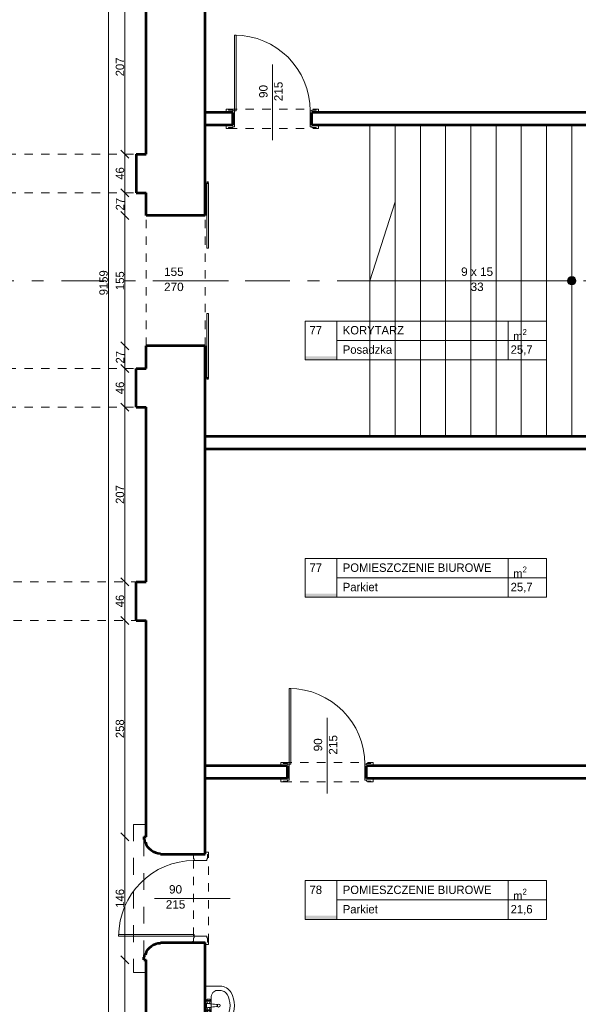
# Model space of a CAD drawing. Header units: inches. Extents: x -21887 to 84279, y -131485 to 67836.
# Tile 156 of 256: x 54975 to 61619, y 656 to 12365. Entities that reach past the tile are written whole.
import ezdxf

# ---------------------------------------------------------------- set-up
doc = ezdxf.new("R2010")
doc.units = ezdxf.units.IN
doc.header["$MEASUREMENT"] = 0
for name, pattern in [('Dashed', [400, 200, -200]), ('Dashed copy', [200, 100, -100]), ('Double Dashed', [1093.611073, 529.166651, -211.666656, 141.111112, -211.666656])]:
    doc.linetypes.add(name, pattern=pattern)
doc.layers.get('0').update_dxf_attribs({"lineweight": 13})
doc.layers.get('Defpoints').update_dxf_attribs({"lineweight": 13})
for name, color, linetype, lineweight in [('AI_MURY', 7, 'Continuous', 53), ('Dimensioning', 7, 'Continuous', 13), ('DRZWI', 7, 'Continuous', 13), ('dzialowki', 7, 'Continuous', 53), ('Furniture & Equipment', 7, 'Continuous', 13), ('OPISY TABELKI', 7, 'Continuous', 13), ('PODCIAGI', 7, 'Continuous', 13)]:
    doc.layers.add(name, color=color, linetype=linetype, lineweight=lineweight)
doc.styles.add('GENERATED_STYLE_7', font='txt')
doc.styles.add('GENERATED_STYLE_8', font='txt')
doc.styles.add('GENERATED_STYLE_9', font='txt')
doc.styles.add('Style-Courier New', font='txt')
doc.dimstyles.new('Dimstyle_4', dxfattribs={"dimtxt": 100, "dimasz": 95, "dimexe": 0, "dimexo": 0, "dimgap": 0.09, "dimtad": 1, "dimdec": 0, "dimlfac": 0.1, "dimzin": 0, "dimdsep": 46, "dimlunit": 5, "dimtxsty": 'GENERATED_STYLE_7', "dimblk": 'ARROWHEAD_6', "dimcen": 0.09, "dimclrd": 161, "dimclre": 161, "dimclrt": 7, "dimadec": 0, "dimazin": 0, "dimtfac": 1, "dimtdec": 0, "dimtmove": 0, "dimatfit": 3, "dimfxl": 0, "dimtolj": 1, "dimtzin": 0, "dimarcsym": 0})

# ---------------------------------------------------------------- blocks, each defined once
blk = doc.blocks.new('Basin 01_59')
at = {"layer": 'Furniture & Equipment', "color": 9, "linetype": 'Continuous'}
for p, q in [((0, 350), (0, 172)), ((460, 350), (0, 350)), ((139, 278), (139, 278)), ((321, 278), (139, 278)), ((153, 318), (152, 315)), ((153, 318), (152, 315)), ((152, 315), (152, 312)), ((152, 315), (152, 312)), ((152, 312), (152, 308)), ((152, 312), (152, 308)), ((152, 308), (152, 305)), ((152, 308), (152, 305)), ((152, 305), (152, 301)), ((152, 305), (152, 301)), ((152, 301), (153, 298)), ((152, 301), (153, 298)), ((154, 321), (153, 318)), ((154, 321), (153, 318)), ((153, 298), (154, 295)), ((153, 298), (154, 295)), ((155, 324), (154, 321)), ((155, 324), (154, 321)), ((154, 295), (155, 293)), ((154, 295), (155, 293)), ((157, 326), (155, 324)), ((157, 326), (155, 324)), ((155, 293), (157, 291)), ((155, 293), (157, 291)), ((158, 327), (157, 326)), ((158, 327), (157, 326)), ((157, 291), (158, 289)), ((157, 291), (158, 289)), ((163, 331), (158, 327)), ((163, 331), (158, 327)), ((160, 328), (158, 327)), ((160, 328), (158, 327)), ((158, 289), (160, 288)), ((163, 286), (158, 289)), ((158, 289), (160, 288)), ((163, 286), (158, 289)), ((162, 328), (160, 328)), ((162, 328), (160, 328)), ((160, 288), (162, 288)), ((160, 288), (162, 288)), ((163, 328), (162, 328)), ((163, 328), (162, 328)), ((162, 288), (163, 288)), ((162, 288), (163, 288)), ((165, 332), (163, 331)), ((165, 332), (163, 331)), ((165, 327), (163, 328)), ((165, 327), (163, 328)), ((163, 288), (165, 289)), ((163, 288), (165, 289)), ((163, 286), (165, 285)), ((163, 286), (165, 285)), ((167, 332), (165, 332)), ((167, 332), (165, 332)), ((167, 326), (165, 327)), ((167, 326), (165, 327)), ((165, 289), (167, 291)), ((165, 289), (167, 291)), ((165, 285), (167, 284)), ((165, 285), (167, 284)), ((169, 332), (167, 332)), ((169, 332), (167, 332)), ((168, 324), (167, 326)), ((168, 324), (167, 326)), ((167, 291), (168, 293)), ((167, 291), (168, 293)), ((167, 284), (169, 285)), ((167, 284), (169, 285)), ((169, 321), (168, 324)), ((169, 321), (168, 324)), ((168, 293), (169, 295)), ((168, 293), (169, 295)), ((171, 331), (169, 332)), ((202, 320), (169, 332)), ((171, 331), (169, 332)), ((202, 320), (169, 332)), ((170, 318), (169, 321)), ((170, 318), (169, 321)), ((169, 295), (170, 298)), ((169, 295), (170, 298)), ((202, 296), (169, 285)), ((202, 296), (169, 285)), ((169, 285), (171, 286)), ((169, 285), (171, 286)), ((171, 315), (170, 318)), ((171, 315), (170, 318)), ((170, 298), (171, 301)), ((170, 298), (171, 301)), ((173, 329), (171, 331)), ((173, 329), (171, 331)), ((171, 312), (171, 315)), ((171, 312), (171, 315)), ((172, 308), (171, 312)), ((172, 308), (171, 312)), ((171, 305), (172, 308)), ((171, 305), (172, 308)), ((171, 301), (171, 305)), ((171, 301), (171, 305)), ((171, 286), (173, 287)), ((171, 286), (173, 287)), ((174, 327), (173, 329)), ((174, 327), (173, 329)), ((173, 287), (174, 290)), ((173, 287), (174, 290)), ((176, 324), (174, 327)), ((176, 324), (174, 327)), ((174, 290), (176, 293)), ((174, 290), (176, 293)), ((177, 320), (176, 324)), ((177, 320), (176, 324)), ((176, 293), (177, 296)), ((176, 293), (177, 296)), ((178, 316), (177, 320)), ((178, 316), (177, 320)), ((177, 296), (178, 300)), ((177, 296), (178, 300)), ((179, 312), (178, 316)), ((179, 312), (178, 316)), ((178, 300), (179, 304)), ((178, 300), (179, 304)), ((179, 308), (179, 312)), ((179, 308), (179, 312)), ((179, 304), (179, 308)), ((179, 304), (179, 308)), ((203, 319), (202, 320)), ((203, 319), (202, 320)), ((202, 296), (203, 297)), ((202, 296), (203, 297)), ((204, 319), (203, 319)), ((204, 319), (203, 319)), ((203, 297), (204, 298)), ((203, 297), (204, 298)), ((205, 317), (204, 319)), ((205, 317), (204, 319)), ((204, 298), (205, 299)), ((204, 298), (205, 299)), ((206, 332), (205, 332)), ((205, 332), (205, 331)), ((206, 332), (205, 332)), ((205, 332), (205, 331)), ((205, 331), (205, 331)), ((205, 331), (205, 330)), ((205, 331), (205, 331)), ((205, 331), (205, 330)), ((205, 330), (205, 318)), ((205, 330), (205, 318)), ((207, 318), (205, 318)), ((207, 318), (205, 318)), ((206, 316), (205, 317)), ((206, 316), (205, 317)), ((205, 299), (206, 300)), ((205, 299), (206, 300)), ((205, 298), (205, 296)), ((207, 298), (205, 298)), ((205, 298), (205, 296)), ((207, 298), (205, 298)), ((205, 296), (205, 296)), ((205, 296), (205, 295)), ((205, 296), (205, 296)), ((205, 296), (205, 295)), ((205, 295), (208, 288)), ((205, 295), (208, 288)), ((207, 333), (206, 333)), ((206, 333), (206, 332)), ((207, 333), (206, 333)), ((206, 333), (206, 332)), ((206, 332), (206, 332)), ((206, 332), (206, 332)), ((207, 314), (206, 316)), ((207, 314), (206, 316)), ((206, 300), (207, 302)), ((206, 300), (207, 302)), ((208, 333), (207, 333)), ((207, 333), (207, 333)), ((208, 333), (207, 333)), ((207, 333), (207, 333)), ((207, 312), (207, 314)), ((207, 312), (207, 314)), ((207, 310), (207, 312)), ((207, 310), (207, 312)), ((207, 308), (207, 310)), ((207, 308), (207, 310)), ((207, 306), (207, 308)), ((207, 306), (207, 308)), ((207, 304), (207, 306)), ((207, 304), (207, 306)), ((207, 302), (207, 304)), ((207, 302), (207, 304)), ((252, 333), (208, 333)), ((252, 333), (208, 333)), ((208, 289), (211, 277)), ((208, 289), (211, 277)), ((211, 277), (213, 260)), ((211, 277), (213, 260)), ((213, 260), (215, 239)), ((213, 260), (215, 239)), ((215, 239), (217, 216)), ((215, 239), (217, 216)), ((245, 239), (243, 216)), ((245, 239), (243, 216)), ((247, 260), (245, 239)), ((247, 260), (245, 239)), ((249, 277), (247, 260)), ((249, 277), (247, 260)), ((252, 289), (249, 277)), ((252, 289), (249, 277)), ((253, 333), (252, 333)), ((253, 333), (252, 333)), ((255, 295), (252, 288)), ((255, 295), (252, 288)), ((253, 333), (253, 333)), ((253, 333), (253, 333)), ((253, 333), (253, 333)), ((253, 333), (253, 333)), ((255, 318), (253, 318)), ((255, 318), (253, 318)), ((254, 316), (253, 314)), ((254, 316), (253, 314)), ((253, 314), (253, 312)), ((253, 314), (253, 312)), ((253, 312), (253, 310)), ((253, 312), (253, 310)), ((253, 310), (253, 308)), ((253, 310), (253, 308)), ((253, 308), (253, 306)), ((253, 308), (253, 306)), ((253, 306), (253, 304)), ((253, 306), (253, 304)), ((253, 304), (253, 302)), ((253, 304), (253, 302)), ((253, 302), (254, 300)), ((253, 302), (254, 300)), ((255, 298), (253, 298)), ((255, 298), (253, 298)), ((254, 332), (253, 333)), ((254, 332), (253, 333)), ((255, 332), (254, 332)), ((254, 332), (254, 332)), ((255, 332), (254, 332)), ((254, 332), (254, 332)), ((255, 317), (254, 316)), ((255, 317), (254, 316)), ((254, 300), (255, 299)), ((254, 300), (255, 299)), ((255, 331), (255, 332)), ((255, 331), (255, 332)), ((255, 330), (255, 331)), ((255, 331), (255, 331)), ((255, 330), (255, 331)), ((255, 331), (255, 331)), ((255, 318), (255, 330)), ((255, 318), (255, 330)), ((256, 319), (255, 317)), ((256, 319), (255, 317)), ((255, 299), (256, 298)), ((255, 299), (256, 298)), ((255, 296), (255, 298)), ((255, 296), (255, 298)), ((255, 295), (255, 296)), ((255, 296), (255, 296)), ((255, 295), (255, 296)), ((255, 296), (255, 296)), ((257, 319), (256, 319)), ((257, 319), (256, 319)), ((256, 298), (257, 297)), ((256, 298), (257, 297)), ((258, 320), (257, 319)), ((258, 320), (257, 319)), ((257, 297), (258, 296)), ((257, 297), (258, 296)), ((258, 320), (291, 332)), ((258, 320), (291, 332)), ((258, 296), (291, 285)), ((258, 296), (291, 285)), ((282, 316), (281, 312)), ((282, 316), (281, 312)), ((281, 312), (281, 308)), ((281, 312), (281, 308)), ((281, 308), (281, 304)), ((281, 308), (281, 304)), ((281, 304), (282, 300)), ((281, 304), (282, 300)), ((283, 320), (282, 316)), ((283, 320), (282, 316)), ((282, 300), (283, 296)), ((282, 300), (283, 296)), ((284, 324), (283, 320)), ((284, 324), (283, 320)), ((283, 296), (284, 293)), ((283, 296), (284, 293)), ((286, 327), (284, 324)), ((286, 327), (284, 324)), ((284, 293), (286, 290)), ((284, 293), (286, 290)), ((287, 329), (286, 327)), ((287, 329), (286, 327)), ((286, 290), (287, 287)), ((286, 290), (287, 287)), ((289, 331), (287, 329)), ((289, 331), (287, 329)), ((287, 287), (289, 286)), ((287, 287), (289, 286)), ((289, 312), (288, 308)), ((289, 312), (288, 308)), ((288, 308), (289, 305)), ((288, 308), (289, 305)), ((291, 332), (289, 331)), ((291, 332), (289, 331)), ((290, 318), (289, 315)), ((290, 318), (289, 315)), ((289, 315), (289, 312)), ((289, 315), (289, 312)), ((289, 305), (289, 301)), ((289, 305), (289, 301)), ((289, 301), (290, 298)), ((289, 301), (290, 298)), ((289, 286), (291, 285)), ((289, 286), (291, 285)), ((291, 321), (290, 318)), ((291, 321), (290, 318)), ((290, 298), (291, 295)), ((290, 298), (291, 295)), ((293, 332), (291, 332)), ((293, 332), (291, 332)), ((292, 324), (291, 321)), ((292, 324), (291, 321)), ((291, 295), (292, 293)), ((291, 295), (292, 293)), ((291, 285), (293, 284)), ((291, 285), (293, 284)), ((293, 326), (292, 324)), ((293, 326), (292, 324)), ((292, 293), (293, 291)), ((292, 293), (293, 291)), ((295, 332), (293, 332)), ((295, 332), (293, 332)), ((295, 327), (293, 326)), ((295, 327), (293, 326)), ((293, 291), (295, 289)), ((293, 291), (295, 289)), ((293, 284), (295, 285)), ((293, 284), (295, 285)), ((297, 331), (295, 332)), ((297, 331), (295, 332)), ((297, 328), (295, 327)), ((297, 328), (295, 327)), ((295, 289), (297, 288)), ((295, 289), (297, 288)), ((295, 285), (297, 286)), ((295, 285), (297, 286)), ((297, 331), (302, 327)), ((297, 331), (302, 327)), ((298, 328), (297, 328)), ((298, 328), (297, 328)), ((297, 288), (298, 288)), ((297, 286), (302, 289)), ((297, 288), (298, 288)), ((297, 286), (302, 289)), ((300, 328), (298, 328)), ((300, 328), (298, 328)), ((298, 288), (300, 288)), ((298, 288), (300, 288)), ((302, 327), (300, 328)), ((302, 327), (300, 328)), ((300, 288), (302, 289)), ((300, 288), (302, 289)), ((303, 326), (302, 327)), ((303, 326), (302, 327)), ((302, 289), (303, 291)), ((302, 289), (303, 291)), ((305, 324), (303, 326)), ((305, 324), (303, 326)), ((303, 291), (305, 293)), ((303, 291), (305, 293)), ((306, 321), (305, 324)), ((306, 321), (305, 324)), ((305, 293), (306, 295)), ((305, 293), (306, 295)), ((307, 318), (306, 321)), ((307, 318), (306, 321)), ((306, 295), (307, 298)), ((306, 295), (307, 298)), ((308, 315), (307, 318)), ((308, 315), (307, 318)), ((307, 298), (308, 301)), ((307, 298), (308, 301)), ((308, 312), (308, 315)), ((308, 312), (308, 315)), ((308, 308), (308, 312)), ((308, 308), (308, 312)), ((308, 305), (308, 308)), ((308, 305), (308, 308)), ((308, 301), (308, 305)), ((308, 301), (308, 305)), ((460, 350), (460, 172)), ((50, 207), (50, 172)), ((217, 214), (217, 216)), ((217, 214), (217, 216)), ((218, 212), (217, 214)), ((217, 214), (217, 214)), ((218, 212), (217, 214)), ((217, 214), (217, 214)), ((219, 210), (218, 212)), ((219, 210), (218, 212)), ((220, 208), (219, 210)), ((220, 208), (219, 210)), ((222, 207), (220, 208)), ((222, 207), (220, 208)), ((223, 206), (222, 207)), ((223, 206), (222, 207)), ((226, 205), (223, 206)), ((226, 205), (223, 206)), ((225, 205), (224, 206)), ((227, 204), (225, 205)), ((228, 204), (226, 205)), ((228, 204), (226, 205)), ((228, 204), (227, 204)), ((230, 204), (228, 204)), ((230, 204), (228, 204)), ((230, 204), (228, 204)), ((232, 204), (230, 204)), ((232, 204), (230, 204)), ((232, 204), (230, 204)), ((234, 205), (232, 204)), ((234, 205), (232, 204)), ((233, 204), (232, 204)), ((235, 205), (233, 204)), ((237, 206), (234, 205)), ((237, 206), (234, 205)), ((236, 206), (235, 205)), ((238, 207), (237, 206)), ((238, 207), (237, 206)), ((240, 208), (238, 207)), ((240, 208), (238, 207)), ((241, 210), (240, 208)), ((241, 210), (240, 208)), ((242, 212), (241, 210)), ((242, 212), (241, 210)), ((243, 214), (242, 212)), ((243, 214), (242, 212)), ((243, 216), (243, 214)), ((243, 216), (243, 214)), ((243, 214), (243, 214)), ((243, 214), (243, 214)), ((410, 207), (410, 172))]:
    blk.add_line(p, q, dxfattribs=at)
at = {"layer": 'Furniture & Equipment', "color": 9, "linetype": 'Continuous', "flags": 128}
for points in [[(139, 278), (122, 277), (105, 273), (90, 266), (76, 257), (65, 247), (57, 235), (52, 221), (50, 207)], [(410, 207), (408, 221), (403, 235), (395, 247), (384, 257), (370, 266), (355, 273), (338, 277), (321, 278)], [(0, 172), (1, 152), (5, 133), (11, 114), (20, 96), (30, 80), (43, 66), (57, 53), (73, 42)], [(50, 172), (51, 159), (53, 147), (57, 135), (63, 124), (69, 113), (77, 104), (86, 96), (97, 89)], [(363, 89), (374, 96), (383, 104), (391, 113), (397, 124), (403, 135), (407, 147), (409, 159), (410, 172)], [(387, 42), (403, 53), (417, 66), (430, 80), (440, 96), (449, 114), (455, 133), (459, 152), (460, 172)], [(73, 42), (110, 24), (149, 11), (189, 3), (230, 0), (271, 3), (311, 11), (350, 24), (387, 42)], [(97, 89), (128, 73), (161, 62), (195, 55), (230, 53), (265, 55), (299, 62), (332, 73), (363, 89)]]:
    blk.add_lwpolyline(points, dxfattribs=at)
at = {"layer": 'Furniture & Equipment', "color": 9, "linetype": 'Continuous'}
blk.add_circle((230, 189), 17.5, dxfattribs=at)
blk = doc.blocks.new('ARROWHEAD_6')
at = {"color": 0, "linetype": 'Continuous'}
for p, q in [((0, 0), (-1, 0)), ((-0.5, -0.5), (0.5, 0.5))]:
    blk.add_line(p, q, dxfattribs=at)
blk = doc.blocks.new('*U648')
at = {"layer": 'Defpoints', "color": 0, "linetype": 'Continuous'}
for p in [(56224, 1186), (56481, 1186), (56481, -1854)]:
    blk.add_point(p, dxfattribs=at)
at = {"layer": 'Dimensioning', "color": 161, "linetype": 'Continuous', "lineweight": -2}
for p, q in [((56224, 1186), (56224, 1186)), ((56224, -1759), (56224, 1091)), ((56224, -1854), (56224, -1854))]:
    blk.add_line(p, q, dxfattribs=at)
at = {"layer": 'Dimensioning', "color": 161, "linetype": 'Continuous', "lineweight": -2, "xscale": 95, "yscale": 95, "zscale": 95}
for p, rotation in [((56224, 1186), 90), ((56224, -1854), 270)]:
    blk.add_blockref('ARROWHEAD_6', p, dxfattribs=dict(at, rotation=rotation))
at = {"layer": 'Dimensioning', "color": 7, "linetype": 'Continuous', "insert": (56168, -334), "char_height": 100, "attachment_point": 5, "rotation": 90, "style": 'GENERATED_STYLE_7'}
blk.add_mtext('304', dxfattribs=at)
blk = doc.blocks.new('*D2872')
at = {"layer": 'Defpoints'}
for p in [(56224, 1186), (56481, 1186), (56224, -334), (56481, -1854)]:
    blk.add_point(p, dxfattribs=at)
at = {"layer": 'Dimensioning', "color": 161, "linetype": 'Continuous'}
blk.add_blockref('*U648', (0, 0), dxfattribs=at)
blk = doc.blocks.new('*U649')
at = {"layer": 'Defpoints', "color": 0, "linetype": 'Continuous'}
for p in [(56224, 2646), (56481, 2646), (56481, 1186)]:
    blk.add_point(p, dxfattribs=at)
at = {"layer": 'Dimensioning', "color": 161, "linetype": 'Continuous', "lineweight": -2}
for p, q in [((56224, 2646), (56224, 2646)), ((56224, 1281), (56224, 2551)), ((56224, 1186), (56224, 1186))]:
    blk.add_line(p, q, dxfattribs=at)
at = {"layer": 'Dimensioning', "color": 161, "linetype": 'Continuous', "lineweight": -2, "xscale": 95, "yscale": 95, "zscale": 95}
for p, rotation in [((56224, 2646), 90), ((56224, 1186), 270)]:
    blk.add_blockref('ARROWHEAD_6', p, dxfattribs=dict(at, rotation=rotation))
at = {"layer": 'Dimensioning', "color": 7, "linetype": 'Continuous', "insert": (56168, 1916), "char_height": 100, "attachment_point": 5, "rotation": 90, "style": 'GENERATED_STYLE_7'}
blk.add_mtext('146', dxfattribs=at)
blk = doc.blocks.new('*D2873')
at = {"layer": 'Defpoints'}
for p in [(56224, 2646), (56481, 2646), (56224, 1916), (56481, 1186)]:
    blk.add_point(p, dxfattribs=at)
at = {"layer": 'Dimensioning', "color": 161, "linetype": 'Continuous'}
blk.add_blockref('*U649', (0, 0), dxfattribs=at)
blk = doc.blocks.new('*U650')
at = {"layer": 'Defpoints', "color": 0, "linetype": 'Continuous'}
for p in [(56224, 5221), (56481, 5221), (56481, 2646)]:
    blk.add_point(p, dxfattribs=at)
at = {"layer": 'Dimensioning', "color": 161, "linetype": 'Continuous', "lineweight": -2}
for p, q in [((56224, 5221), (56224, 5221)), ((56224, 2741), (56224, 5126)), ((56224, 2646), (56224, 2646))]:
    blk.add_line(p, q, dxfattribs=at)
at = {"layer": 'Dimensioning', "color": 161, "linetype": 'Continuous', "lineweight": -2, "xscale": 95, "yscale": 95, "zscale": 95}
for p, rotation in [((56224, 5221), 90), ((56224, 2646), 270)]:
    blk.add_blockref('ARROWHEAD_6', p, dxfattribs=dict(at, rotation=rotation))
at = {"layer": 'Dimensioning', "color": 7, "linetype": 'Continuous', "insert": (56168, 3933), "char_height": 100, "attachment_point": 5, "rotation": 90, "style": 'GENERATED_STYLE_7'}
blk.add_mtext('258', dxfattribs=at)
blk = doc.blocks.new('*D2874')
at = {"layer": 'Defpoints'}
for p in [(56224, 5221), (56481, 5221), (56224, 3933), (56481, 2646)]:
    blk.add_point(p, dxfattribs=at)
at = {"layer": 'Dimensioning', "color": 161, "linetype": 'Continuous'}
blk.add_blockref('*U650', (0, 0), dxfattribs=at)
blk = doc.blocks.new('*U651')
at = {"layer": 'Defpoints', "color": 0, "linetype": 'Continuous'}
for p in [(56224, 5681), (56481, 5681), (56481, 5221)]:
    blk.add_point(p, dxfattribs=at)
at = {"layer": 'Dimensioning', "color": 161, "linetype": 'Continuous', "lineweight": -2}
for p, q in [((56224, 5681), (56224, 5681)), ((56224, 5316), (56224, 5586)), ((56224, 5221), (56224, 5221))]:
    blk.add_line(p, q, dxfattribs=at)
at = {"layer": 'Dimensioning', "color": 161, "linetype": 'Continuous', "lineweight": -2, "xscale": 95, "yscale": 95, "zscale": 95}
for p, rotation in [((56224, 5681), 90), ((56224, 5221), 270)]:
    blk.add_blockref('ARROWHEAD_6', p, dxfattribs=dict(at, rotation=rotation))
at = {"layer": 'Dimensioning', "color": 7, "linetype": 'Continuous', "insert": (56168, 5451), "char_height": 100, "attachment_point": 5, "rotation": 90, "style": 'GENERATED_STYLE_7'}
blk.add_mtext('46', dxfattribs=at)
blk = doc.blocks.new('*D2875')
at = {"layer": 'Defpoints'}
for p in [(56224, 5681), (56481, 5681), (56224, 5451), (56481, 5221)]:
    blk.add_point(p, dxfattribs=at)
at = {"layer": 'Dimensioning', "color": 161, "linetype": 'Continuous'}
blk.add_blockref('*U651', (0, 0), dxfattribs=at)
blk = doc.blocks.new('*U652')
at = {"layer": 'Defpoints', "color": 0, "linetype": 'Continuous'}
for p in [(56224, 7756), (56481, 7756), (56481, 5681)]:
    blk.add_point(p, dxfattribs=at)
at = {"layer": 'Dimensioning', "color": 161, "linetype": 'Continuous', "lineweight": -2}
for p, q in [((56224, 7756), (56224, 7756)), ((56224, 5776), (56224, 7661)), ((56224, 5681), (56224, 5681))]:
    blk.add_line(p, q, dxfattribs=at)
at = {"layer": 'Dimensioning', "color": 161, "linetype": 'Continuous', "lineweight": -2, "xscale": 95, "yscale": 95, "zscale": 95}
for p, rotation in [((56224, 7756), 90), ((56224, 5681), 270)]:
    blk.add_blockref('ARROWHEAD_6', p, dxfattribs=dict(at, rotation=rotation))
at = {"layer": 'Dimensioning', "color": 7, "linetype": 'Continuous', "insert": (56168, 6718), "char_height": 100, "attachment_point": 5, "rotation": 90, "style": 'GENERATED_STYLE_7'}
blk.add_mtext('207', dxfattribs=at)
blk = doc.blocks.new('*D2876')
at = {"layer": 'Defpoints'}
for p in [(56224, 7756), (56481, 7756), (56224, 6718), (56481, 5681)]:
    blk.add_point(p, dxfattribs=at)
at = {"layer": 'Dimensioning', "color": 161, "linetype": 'Continuous'}
blk.add_blockref('*U652', (0, 0), dxfattribs=at)
blk = doc.blocks.new('*U653')
at = {"layer": 'Defpoints', "color": 0, "linetype": 'Continuous'}
for p in [(56224, 8216), (56481, 8216), (56481, 7756)]:
    blk.add_point(p, dxfattribs=at)
at = {"layer": 'Dimensioning', "color": 161, "linetype": 'Continuous', "lineweight": -2}
for p, q in [((56224, 8216), (56224, 8216)), ((56224, 7851), (56224, 8121)), ((56224, 7756), (56224, 7756))]:
    blk.add_line(p, q, dxfattribs=at)
at = {"layer": 'Dimensioning', "color": 161, "linetype": 'Continuous', "lineweight": -2, "xscale": 95, "yscale": 95, "zscale": 95}
for p, rotation in [((56224, 8216), 90), ((56224, 7756), 270)]:
    blk.add_blockref('ARROWHEAD_6', p, dxfattribs=dict(at, rotation=rotation))
at = {"layer": 'Dimensioning', "color": 7, "linetype": 'Continuous', "insert": (56168, 7986), "char_height": 100, "attachment_point": 5, "rotation": 90, "style": 'GENERATED_STYLE_7'}
blk.add_mtext('46', dxfattribs=at)
blk = doc.blocks.new('*D2877')
at = {"layer": 'Defpoints'}
for p in [(56224, 8216), (56481, 8216), (56224, 7986), (56481, 7756)]:
    blk.add_point(p, dxfattribs=at)
at = {"layer": 'Dimensioning', "color": 161, "linetype": 'Continuous'}
blk.add_blockref('*U653', (0, 0), dxfattribs=at)
blk = doc.blocks.new('*U654')
at = {"layer": 'Defpoints', "color": 0, "linetype": 'Continuous'}
for p in [(56224, 8486), (56481, 8486), (56481, 8216)]:
    blk.add_point(p, dxfattribs=at)
at = {"layer": 'Dimensioning', "color": 161, "linetype": 'Continuous', "lineweight": -2}
for p, q in [((56224, 8486), (56224, 8486)), ((56224, 8311), (56224, 8391)), ((56224, 8216), (56224, 8216))]:
    blk.add_line(p, q, dxfattribs=at)
at = {"layer": 'Dimensioning', "color": 161, "linetype": 'Continuous', "lineweight": -2, "xscale": 95, "yscale": 95, "zscale": 95}
for p, rotation in [((56224, 8486), 90), ((56224, 8216), 270)]:
    blk.add_blockref('ARROWHEAD_6', p, dxfattribs=dict(at, rotation=rotation))
at = {"layer": 'Dimensioning', "color": 7, "linetype": 'Continuous', "insert": (56169, 8351), "char_height": 100, "attachment_point": 5, "rotation": 90, "style": 'GENERATED_STYLE_7'}
blk.add_mtext('27', dxfattribs=at)
blk = doc.blocks.new('*D2878')
at = {"layer": 'Defpoints'}
for p in [(56224, 8486), (56481, 8486), (56224, 8351), (56481, 8216)]:
    blk.add_point(p, dxfattribs=at)
at = {"layer": 'Dimensioning', "color": 161, "linetype": 'Continuous'}
blk.add_blockref('*U654', (0, 0), dxfattribs=at)
blk = doc.blocks.new('*U655')
at = {"layer": 'Defpoints', "color": 0, "linetype": 'Continuous'}
for p in [(56224, 10036), (56481, 10036), (56481, 8486)]:
    blk.add_point(p, dxfattribs=at)
at = {"layer": 'Dimensioning', "color": 161, "linetype": 'Continuous', "lineweight": -2}
for p, q in [((56224, 10036), (56224, 10036)), ((56224, 8581), (56224, 9941)), ((56224, 8486), (56224, 8486))]:
    blk.add_line(p, q, dxfattribs=at)
at = {"layer": 'Dimensioning', "color": 161, "linetype": 'Continuous', "lineweight": -2, "xscale": 95, "yscale": 95, "zscale": 95}
for p, rotation in [((56224, 10036), 90), ((56224, 8486), 270)]:
    blk.add_blockref('ARROWHEAD_6', p, dxfattribs=dict(at, rotation=rotation))
at = {"layer": 'Dimensioning', "color": 7, "linetype": 'Continuous', "insert": (56168, 9261), "char_height": 100, "attachment_point": 5, "rotation": 90, "style": 'GENERATED_STYLE_7'}
blk.add_mtext('155', dxfattribs=at)
blk = doc.blocks.new('*D2879')
at = {"layer": 'Defpoints'}
for p in [(56224, 10036), (56481, 10036), (56224, 9261), (56481, 8486)]:
    blk.add_point(p, dxfattribs=at)
at = {"layer": 'Dimensioning', "color": 161, "linetype": 'Continuous'}
blk.add_blockref('*U655', (0, 0), dxfattribs=at)
blk = doc.blocks.new('*U656')
at = {"layer": 'Defpoints', "color": 0, "linetype": 'Continuous'}
for p in [(56224, 10306), (56481, 10306), (56481, 10036)]:
    blk.add_point(p, dxfattribs=at)
at = {"layer": 'Dimensioning', "color": 161, "linetype": 'Continuous', "lineweight": -2}
for p, q in [((56224, 10306), (56224, 10306)), ((56224, 10131), (56224, 10211)), ((56224, 10036), (56224, 10036))]:
    blk.add_line(p, q, dxfattribs=at)
at = {"layer": 'Dimensioning', "color": 161, "linetype": 'Continuous', "lineweight": -2, "xscale": 95, "yscale": 95, "zscale": 95}
for p, rotation in [((56224, 10306), 90), ((56224, 10036), 270)]:
    blk.add_blockref('ARROWHEAD_6', p, dxfattribs=dict(at, rotation=rotation))
at = {"layer": 'Dimensioning', "color": 7, "linetype": 'Continuous', "insert": (56169, 10171), "char_height": 100, "attachment_point": 5, "rotation": 90, "style": 'GENERATED_STYLE_7'}
blk.add_mtext('27', dxfattribs=at)
blk = doc.blocks.new('*D2880')
at = {"layer": 'Defpoints'}
for p in [(56224, 10306), (56481, 10306), (56224, 10171), (56481, 10036)]:
    blk.add_point(p, dxfattribs=at)
at = {"layer": 'Dimensioning', "color": 161, "linetype": 'Continuous'}
blk.add_blockref('*U656', (0, 0), dxfattribs=at)
blk = doc.blocks.new('*U657')
at = {"layer": 'Defpoints', "color": 0, "linetype": 'Continuous'}
for p in [(56224, 10766), (56481, 10766), (56481, 10306)]:
    blk.add_point(p, dxfattribs=at)
at = {"layer": 'Dimensioning', "color": 161, "linetype": 'Continuous', "lineweight": -2}
for p, q in [((56224, 10766), (56224, 10766)), ((56224, 10401), (56224, 10671)), ((56224, 10306), (56224, 10306))]:
    blk.add_line(p, q, dxfattribs=at)
at = {"layer": 'Dimensioning', "color": 161, "linetype": 'Continuous', "lineweight": -2, "xscale": 95, "yscale": 95, "zscale": 95}
for p, rotation in [((56224, 10766), 90), ((56224, 10306), 270)]:
    blk.add_blockref('ARROWHEAD_6', p, dxfattribs=dict(at, rotation=rotation))
at = {"layer": 'Dimensioning', "color": 7, "linetype": 'Continuous', "insert": (56168, 10536), "char_height": 100, "attachment_point": 5, "rotation": 90, "style": 'GENERATED_STYLE_7'}
blk.add_mtext('46', dxfattribs=at)
blk = doc.blocks.new('*D2881')
at = {"layer": 'Defpoints'}
for p in [(56224, 10766), (56481, 10766), (56224, 10536), (56481, 10306)]:
    blk.add_point(p, dxfattribs=at)
at = {"layer": 'Dimensioning', "color": 161, "linetype": 'Continuous'}
blk.add_blockref('*U657', (0, 0), dxfattribs=at)
blk = doc.blocks.new('*U658')
at = {"layer": 'Defpoints', "color": 0, "linetype": 'Continuous'}
for p in [(56224, 12841), (56481, 12841), (56481, 10766)]:
    blk.add_point(p, dxfattribs=at)
at = {"layer": 'Dimensioning', "color": 161, "linetype": 'Continuous', "lineweight": -2}
for p, q in [((56224, 12841), (56224, 12841)), ((56224, 10861), (56224, 12746)), ((56224, 10766), (56224, 10766))]:
    blk.add_line(p, q, dxfattribs=at)
at = {"layer": 'Dimensioning', "color": 161, "linetype": 'Continuous', "lineweight": -2, "xscale": 95, "yscale": 95, "zscale": 95}
for p, rotation in [((56224, 12841), 90), ((56224, 10766), 270)]:
    blk.add_blockref('ARROWHEAD_6', p, dxfattribs=dict(at, rotation=rotation))
at = {"layer": 'Dimensioning', "color": 7, "linetype": 'Continuous', "insert": (56168, 11803), "char_height": 100, "attachment_point": 5, "rotation": 90, "style": 'GENERATED_STYLE_7'}
blk.add_mtext('207', dxfattribs=at)
blk = doc.blocks.new('*D2882')
at = {"layer": 'Defpoints'}
for p in [(56224, 12841), (56481, 12841), (56224, 11803), (56481, 10766)]:
    blk.add_point(p, dxfattribs=at)
at = {"layer": 'Dimensioning', "color": 161, "linetype": 'Continuous'}
blk.add_blockref('*U658', (0, 0), dxfattribs=at)
blk = doc.blocks.new('*U678')
at = {"layer": 'Defpoints', "color": 0, "linetype": 'Continuous'}
for p in [(56030, 55031), (56030, 55031), (56031, -36559)]:
    blk.add_point(p, dxfattribs=at)
at = {"layer": 'Dimensioning', "color": 161, "linetype": 'Continuous', "lineweight": -2}
for p, q in [((56030, -36464), (56030, 54936)), ((56030, -36559), (56030, -36559))]:
    blk.add_line(p, q, dxfattribs=at)
at = {"layer": 'Dimensioning', "color": 161, "linetype": 'Continuous', "lineweight": -2, "xscale": 95, "yscale": 95, "zscale": 95}
for p, rotation in [((56030, 55031), 90), ((56030, -36559), 270)]:
    blk.add_blockref('ARROWHEAD_6', p, dxfattribs=dict(at, rotation=rotation))
at = {"layer": 'Dimensioning', "color": 7, "linetype": 'Continuous', "insert": (55973, 9236), "char_height": 100, "attachment_point": 5, "rotation": 90, "style": 'GENERATED_STYLE_7'}
blk.add_mtext('9159', dxfattribs=at)
blk = doc.blocks.new('*D2902')
at = {"layer": 'Defpoints'}
for p in [(56030, 55031), (56030, 55031), (56030, 9236), (56031, -36559)]:
    blk.add_point(p, dxfattribs=at)
at = {"layer": 'Dimensioning', "color": 161, "linetype": 'Continuous'}
blk.add_blockref('*U678', (0, 0), dxfattribs=at)

msp = doc.modelspace()

# ---------------------------------------------------------------- hatches: boundary and pattern name
at = {"layer": 'OPISY TABELKI', "extrusion": (0, 0, -1)}
for points in [[(-58746.3, 8320.6), (-58746.3, 8362.8), (-58369.8, 8362.8), (-58369.8, 8320.6)], [(-58746.3, 5497), (-58746.3, 5539.2), (-58369.8, 5539.2), (-58369.8, 5497)], [(-58746.3, 1665.9), (-58746.3, 1708), (-58369.8, 1708), (-58369.8, 1665.9)]]:
    msp.add_hatch(color=7, dxfattribs=at).paths.add_polyline_path(points, flags=16)
at = {"layer": 'PODCIAGI'}
msp.add_hatch(color=9, dxfattribs=at).paths.add_polyline_path([(61590.8, 9260.7, 1), (61490.8, 9260.7, 1)], flags=16)

# ---------------------------------------------------------------- linework, layer by layer
at = {"layer": 'AI_MURY', "color": 7, "linetype": 'Continuous'}
for p, q in [((57180.5, 10035.7), (57180.5, 16165.7)), ((56480.5, 10765.7), (56480.5, 12840.7)), ((56360.5, 10765.7), (56360.5, 10305.7)), ((56360.5, 10765.7), (56480.5, 10765.7)), ((56360.5, 10305.7), (56480.5, 10305.7)), ((56480.5, 10035.7), (56480.5, 10305.7)), ((57180.5, 10035.7), (56480.5, 10035.7)), ((57180.5, 10035.7), (56480.5, 10035.7)), ((57180.5, 8485.7), (56480.5, 8485.7)), ((57180.5, 8485.7), (56480.5, 8485.7)), ((56480.5, 8215.7), (56480.5, 8485.7)), ((57180.5, 2440.7), (57180.5, 8485.7)), ((56360.5, 7755.7), (56360.5, 8215.7)), ((56360.5, 8215.7), (56480.5, 8215.7)), ((56360.5, 7755.7), (56480.5, 7755.7)), ((56480.5, 5680.7), (56480.5, 7755.7)), ((56360.5, 5220.7), (56360.5, 5680.7)), ((56360.5, 5680.7), (56480.5, 5680.7)), ((56360.5, 5220.7), (56480.5, 5220.7)), ((56480.5, 2645.7), (56480.5, 5220.7)), ((56450.5, 2645.7), (56480.5, 2645.7)), ((56450.5, 2645.7), (56450.5, 2615.7)), ((56460.5, 2615.7), (56450.5, 2615.7)), ((56460.5, 2615.7), (56460.5, 2585.7)), ((56470.5, 2585.7), (56460.5, 2585.7)), ((56650.5, 2440.7), (56650.5, 2450.7)), ((56650.5, 2440.7), (57180.5, 2440.7)), ((56650.5, 1390.7), (57180.5, 1390.7)), ((56650.5, 1390.7), (56650.5, 1380.7)), ((57180.5, 180.7), (57180.5, 1390.7)), ((56460.5, 1215.7), (56450.5, 1215.7)), ((56450.5, 1185.7), (56450.5, 1215.7)), ((56450.5, 1185.7), (56480.5, 1185.7)), ((56470.5, 1245.7), (56460.5, 1245.7)), ((56460.5, 1215.7), (56460.5, 1245.7)), ((56480.5, -1854.3), (56480.5, 1185.7))]:
    msp.add_line(p, q, dxfattribs=at)
at = {"layer": 'AI_MURY', "color": 5, "linetype": 'Continuous'}
for p, q in [((57220.5, 10423.9), (57200.5, 10423.9)), ((57220.5, 8097.5), (57200.5, 8097.5))]:
    msp.add_line(p, q, dxfattribs=at)
at = {"layer": 'AI_MURY', "color": 7, "linetype": 'Continuous'}
for centre, start, end in [((56645.1, 2630.7), 194.44004, 271.72608), ((56645.1, 1200.8), 88.27392, 165.55996)]:
    msp.add_arc(centre, 180, start, end, dxfattribs=at)
at = {"layer": 'DRZWI', "color": 5, "linetype": 'Continuous'}
for p, q in [((57430.5, 11300.7), (57430.5, 11260.7)), ((57430.5, 11070.7), (57430.5, 11110.7)), ((57200.5, 10423.9), (57200.5, 9648.9)), ((57220.5, 10423.9), (57220.5, 9648.9)), ((57220.5, 9648.9), (57200.5, 9648.9)), ((56558.8, 9260.7), (57458.8, 9260.7)), ((57220.5, 8872.5), (57200.5, 8872.5)), ((57200.5, 8097.5), (57200.5, 8872.5)), ((57220.5, 8097.5), (57220.5, 8872.5)), ((57220.5, 2465.7), (57180.5, 2465.7)), ((57220.5, 2435.7), (57220.5, 2465.7)), ((57042, 2385.7), (57042, 2425.7)), ((57042, 2385.7), (57052, 2385.7)), ((57052, 2385.7), (57052, 2365.7)), ((57052, 2365.7), (57200.5, 2365.7)), ((57200.5, 2385.7), (57200.5, 2365.7)), ((57210.5, 2385.7), (57200.5, 2385.7)), ((57210.5, 2385.7), (57210.5, 2435.7)), ((57220.5, 2435.7), (57210.5, 2435.7)), ((56578.8, 1915.7), (57478.8, 1915.7)), ((56152, 1485.7), (57052, 1485.7)), ((56152, 1485.7), (56152, 1465.7)), ((56152, 1465.7), (57052, 1465.7)), ((57042, 1445.7), (57052, 1445.7)), ((57042, 1445.7), (57042, 1405.7)), ((57052, 1485.7), (57052, 1465.7)), ((57052, 1465.7), (57200.5, 1465.7)), ((57052, 1445.7), (57052, 1465.7)), ((57200.5, 1445.7), (57200.5, 1465.7)), ((57210.5, 1445.7), (57200.5, 1445.7)), ((57210.5, 1445.7), (57210.5, 1395.7)), ((57220.5, 1365.7), (57180.5, 1365.7)), ((57220.5, 1395.7), (57210.5, 1395.7)), ((57220.5, 1395.7), (57220.5, 1365.7))]:
    msp.add_line(p, q, dxfattribs=at)
at = {"layer": 'DRZWI', "color": 7, "linetype": 'Dashed copy'}
for p, q in [((56480.5, 8485.7), (56480.5, 10035.7)), ((57180.5, 8485.7), (57180.5, 10035.7))]:
    msp.add_line(p, q, dxfattribs=at)
at = {"layer": 'DRZWI', "color": 49, "linetype": 'Dashed'}
for p, q in [((56330.5, 2795.7), (56330.5, 1035.7)), ((56480.5, 2795.7), (56330.5, 2795.7)), ((56480.5, 1035.7), (56330.5, 1035.7))]:
    msp.add_line(p, q, dxfattribs=at)
at = {"layer": 'DRZWI', "color": 7, "linetype": 'Dashed'}
msp.add_line((56450.5, 2615.7), (56450.5, 1215.7), dxfattribs=at)
at = {"layer": 'DRZWI', "color": 5, "linetype": 'Dashed copy'}
for p, q in [((57042, 1470.7), (57042, 2385.7)), ((57220.5, 1395.7), (57220.5, 2435.7))]:
    msp.add_line(p, q, dxfattribs=at)
at = {"layer": 'DRZWI', "color": 7, "linetype": 'Continuous'}
for centre, radius, start, end in [((57052, 1465.7), 900, 90, 180), ((57042, 2440.7), 15, 180, 270), ((57042, 1390.7), 15, 90, 180)]:
    msp.add_arc(centre, radius, start, end, dxfattribs=at)
at = {"layer": 'dzialowki', "color": 12, "linetype": 'Continuous'}
for p, q in [((57510.5, 11260.7), (57180.5, 11260.7)), ((57510.5, 11110.7), (57510.5, 11260.7)), ((64010.5, 11260.7), (58450.5, 11260.7)), ((58450.5, 11110.7), (58450.5, 11260.7)), ((57510.5, 11110.7), (57180.5, 11110.7)), ((64010.5, 11110.7), (58450.5, 11110.7)), ((57180.5, 7410.7), (64010.5, 7410.7)), ((57180.5, 7260.7), (64010.5, 7260.7)), ((58160.5, 3490.7), (57180.5, 3490.7)), ((58160.5, 3340.7), (58160.5, 3490.7)), ((64010.5, 3490.7), (59100.5, 3490.7)), ((59100.5, 3340.7), (59100.5, 3490.7)), ((58160.5, 3340.7), (57180.5, 3340.7)), ((64010.5, 3340.7), (59100.5, 3340.7))]:
    msp.add_line(p, q, dxfattribs=at)
at = {"layer": 'OPISY TABELKI', "color": 7, "linetype": 'Continuous'}
for p, q in [((58369.8, 8781.4), (61239.6, 8781.4)), ((58369.8, 8781.4), (58369.8, 8320.6)), ((58746.3, 8781.4), (58746.3, 8320.6)), ((60785.6, 8781.4), (60785.6, 8320.6)), ((61239.6, 8781.4), (61239.6, 8320.6)), ((58746.3, 8551), (61239.6, 8551)), ((58369.8, 8320.6), (61239.6, 8320.6)), ((58369.8, 5957.8), (61239.6, 5957.8)), ((58369.8, 5957.8), (58369.8, 5497)), ((58746.3, 5957.8), (58746.3, 5497)), ((60785.6, 5957.8), (60785.6, 5497)), ((61239.6, 5957.8), (61239.6, 5497)), ((58746.3, 5727.4), (61239.6, 5727.4)), ((58369.8, 5497), (61239.6, 5497)), ((58369.8, 2126.6), (61239.6, 2126.6)), ((58369.8, 2126.6), (58369.8, 1665.9)), ((58746.3, 2126.6), (58746.3, 1665.9)), ((60785.6, 2126.6), (60785.6, 1665.9)), ((61239.6, 2126.6), (61239.6, 1665.9)), ((58746.3, 1896.3), (61239.6, 1896.3)), ((58369.8, 1665.9), (61239.6, 1665.9))]:
    msp.add_line(p, q, dxfattribs=at)
at = {"layer": 'PODCIAGI', "color": 5, "linetype": 'Continuous'}
for p, q in [((57550.5, 12180.7), (57530.5, 12180.7)), ((57530.5, 12180.7), (57530.5, 11280.7)), ((57550.5, 12180.7), (57550.5, 11280.7)), ((57980.5, 10932), (57980.5, 11832)), ((57460.5, 11300.7), (57430.5, 11300.7)), ((57460.5, 11300.7), (57460.5, 11290.7)), ((57510.5, 11290.7), (57460.5, 11290.7)), ((57510.5, 11290.7), (57510.5, 11280.7)), ((57510.5, 11280.7), (57530.5, 11280.7)), ((57530.5, 11280.7), (57530.5, 11090.7)), ((57550.5, 11280.7), (57530.5, 11280.7)), ((58430.5, 11280.7), (58430.5, 11090.7)), ((58450.5, 11280.7), (58430.5, 11280.7)), ((58450.5, 11290.7), (58450.5, 11280.7)), ((58450.5, 11290.7), (58500.5, 11290.7)), ((58500.5, 11300.7), (58500.5, 11290.7)), ((58500.5, 11300.7), (58530.5, 11300.7)), ((58530.5, 11300.7), (58530.5, 11260.7)), ((57460.5, 11070.7), (57430.5, 11070.7)), ((57510.5, 11080.7), (57460.5, 11080.7)), ((57460.5, 11070.7), (57460.5, 11080.7)), ((57510.5, 11090.7), (57530.5, 11090.7)), ((57510.5, 11080.7), (57510.5, 11090.7)), ((58450.5, 11090.7), (58430.5, 11090.7)), ((58450.5, 11080.7), (58450.5, 11090.7)), ((58450.5, 11080.7), (58500.5, 11080.7)), ((58500.5, 11070.7), (58500.5, 11080.7)), ((58500.5, 11070.7), (58530.5, 11070.7)), ((58530.5, 11070.7), (58530.5, 11110.7)), ((58200.5, 4410.7), (58180.5, 4410.7)), ((58180.5, 4410.7), (58180.5, 3510.7)), ((58200.5, 4410.7), (58200.5, 3510.7)), ((58630.5, 3162), (58630.5, 4062)), ((58110.5, 3530.7), (58080.5, 3530.7)), ((58080.5, 3530.7), (58080.5, 3490.7)), ((58110.5, 3530.7), (58110.5, 3520.7)), ((58160.5, 3520.7), (58110.5, 3520.7)), ((58160.5, 3520.7), (58160.5, 3510.7)), ((59100.5, 3520.7), (59100.5, 3510.7)), ((59100.5, 3520.7), (59150.5, 3520.7)), ((59150.5, 3530.7), (59150.5, 3520.7)), ((59150.5, 3530.7), (59180.5, 3530.7)), ((59180.5, 3530.7), (59180.5, 3490.7)), ((58160.5, 3510.7), (58180.5, 3510.7)), ((58180.5, 3510.7), (58180.5, 3320.7)), ((58200.5, 3510.7), (58180.5, 3510.7)), ((59080.5, 3510.7), (59080.5, 3320.7)), ((59100.5, 3510.7), (59080.5, 3510.7)), ((58080.5, 3300.7), (58080.5, 3340.7)), ((58110.5, 3300.7), (58080.5, 3300.7)), ((58160.5, 3310.7), (58110.5, 3310.7)), ((58110.5, 3300.7), (58110.5, 3310.7)), ((58160.5, 3320.7), (58180.5, 3320.7)), ((58160.5, 3310.7), (58160.5, 3320.7)), ((59100.5, 3320.7), (59080.5, 3320.7)), ((59100.5, 3310.7), (59100.5, 3320.7)), ((59100.5, 3310.7), (59150.5, 3310.7)), ((59150.5, 3300.7), (59150.5, 3310.7)), ((59150.5, 3300.7), (59180.5, 3300.7)), ((59180.5, 3300.7), (59180.5, 3340.7))]:
    msp.add_line(p, q, dxfattribs=at)
at = {"layer": 'PODCIAGI', "color": 5, "linetype": 'Dashed copy'}
for p, q in [((57460.5, 11300.7), (58500.5, 11300.7)), ((57460.5, 11070.7), (58500.5, 11070.7)), ((58110.5, 3530.7), (59150.5, 3530.7)), ((58110.5, 3300.7), (59150.5, 3300.7))]:
    msp.add_line(p, q, dxfattribs=at)
at = {"layer": 'PODCIAGI', "color": 9, "linetype": 'Continuous'}
for p, q in [((59140.8, 7410.7), (59140.8, 11110.7)), ((59440.8, 7410.7), (59440.8, 11110.7)), ((59740.8, 7410.7), (59740.8, 11110.7)), ((60040.8, 7410.7), (60040.8, 11110.7)), ((60340.8, 7410.7), (60340.8, 11110.7)), ((60640.8, 7410.7), (60640.8, 11110.7)), ((60940.8, 7410.7), (60940.8, 11110.7)), ((61240.8, 7410.7), (61240.8, 11110.7)), ((61540.8, 7410.7), (61540.8, 11110.7)), ((59140.8, 9260.7), (59440.8, 10198)), ((61490.8, 9260.7), (59140.8, 9260.7))]:
    msp.add_line(p, q, dxfattribs=at)
at = {"layer": 'PODCIAGI', "color": 7, "linetype": 'Dashed copy'}
for p, q in [((53830.5, 10765.7), (56360.5, 10765.7)), ((53830.5, 10305.7), (56360.5, 10305.7)), ((53830.5, 8215.7), (56360.5, 8215.7)), ((53830.5, 7755.7), (56360.5, 7755.7)), ((53900.5, 5680.7), (56360.5, 5680.7)), ((53900.5, 5220.7), (56360.5, 5220.7))]:
    msp.add_line(p, q, dxfattribs=at)
at = {"layer": 'PODCIAGI', "color": 7, "linetype": 'Double Dashed'}
msp.add_line((82247, 9260.7), (-13376.4, 9260.7), dxfattribs=at)
at = {"layer": 'PODCIAGI', "color": 9, "linetype": 'Continuous'}
msp.add_circle((61540.8, 9260.7), 50, dxfattribs=at)
at = {"layer": 'PODCIAGI', "color": 5, "linetype": 'Continuous'}
for centre in [(57530.5, 11280.7), (58180.5, 3510.7)]:
    msp.add_arc(centre, 900, 0, 90, dxfattribs=at)

# ---------------------------------------------------------------- block references
at = {"layer": 'Furniture & Equipment', "rotation": 90}
msp.add_blockref('Basin 01_59', (57530.5, 410.7), dxfattribs=at)

# ---------------------------------------------------------------- texts
at = {"layer": 'DRZWI', "color": 5, "char_height": 100, "width": 704.483, "attachment_point": 2, "style": 'GENERATED_STYLE_7'}
for s, insert, line_spacing_factor in [('\\fArial|b0|i0|c238|p39;155\\P270', (56808.9, 9417.2), 1.079144), ('\\fArial|b0|i0|c238|p39;90\\P215', (56828.9, 2073.3), 1.079165)]:
    msp.add_mtext(s, dxfattribs=dict(at, insert=insert, line_spacing_factor=line_spacing_factor))
at = {"layer": 'OPISY TABELKI', "color": 7, "char_height": 100, "attachment_point": 1}
for s, insert, width, style in [('77', (58422.5, 8721.9), 323.775, 'GENERATED_STYLE_8'), ('KORYTARZ', (58818.1, 8721.9), 2409.415, 'GENERATED_STYLE_9'), ('\\A1;m\\H70.000000;\\S2^  ;', (60844.4, 8685.3), 323.775, 'GENERATED_STYLE_9'), ('Posadzka ', (58818.1, 8491.6), 2409.415, 'GENERATED_STYLE_9'), ('25,7         ', (60814.6, 8491.6), 424.969, 'GENERATED_STYLE_9'), ('77', (58422.5, 5898.3), 323.775, 'GENERATED_STYLE_8'), ('POMIESZCZENIE BIUROWE ', (58818.1, 5898.3), 2409.415, 'GENERATED_STYLE_9'), ('\\A1;m\\H70.000000;\\S2^  ;', (60844.4, 5861.7), 323.775, 'GENERATED_STYLE_9'), ('Parkiet  ', (58818.1, 5667.9), 2409.415, 'GENERATED_STYLE_9'), ('25,7         ', (60814.6, 5667.9), 424.969, 'GENERATED_STYLE_9'), ('78', (58422.5, 2067.2), 323.775, 'GENERATED_STYLE_8'), ('POMIESZCZENIE BIUROWE ', (58818.1, 2067.2), 2409.415, 'GENERATED_STYLE_9'), ('\\A1;m\\H70.000000;\\S2^  ;', (60844.4, 2030.5), 323.775, 'GENERATED_STYLE_9'), ('Parkiet  ', (58818.1, 1836.8), 2409.415, 'GENERATED_STYLE_9'), ('21,6         ', (60814.6, 1836.8), 424.969, 'GENERATED_STYLE_9')]:
    msp.add_mtext(s, dxfattribs=dict(at, insert=insert, width=width, style=style))
at = {"layer": 'PODCIAGI', "color": 5, "char_height": 100, "width": 704.483, "attachment_point": 2, "rotation": 90, "line_spacing_factor": 1.079165, "style": 'GENERATED_STYLE_7'}
for insert in [(57822.9, 11511.2), (58472.9, 3741.2)]:
    msp.add_mtext('\\fArial|b0|i0|c238|p39;90\\P215', dxfattribs=dict(at, insert=insert))
at = {"layer": 'PODCIAGI', "color": 9, "insert": (60415.8, 9418.3), "char_height": 100, "width": 1279.368, "attachment_point": 2, "line_spacing_factor": 1.079165, "style": 'GENERATED_STYLE_7'}
msp.add_mtext('\\fArial|b0|i0|c238|p39;9 x 15\\P33', dxfattribs=at)

# ---------------------------------------------------------------- dimensions: what is measured, and where the dimension line sits
at = {"layer": 'Dimensioning', "color": 161, "linetype": 'Continuous'}
for base, p1, p2, picture, middle in [((56029.7, 55030.7), (56030.5, -36559.3), (56029.7, 55030.7), '*D2902', (56029.7, 9235.7)), ((56223.8038752, 12840.7131048), (56480.5180538, 10765.7131048), (56480.5180538, 12840.7131048), '*D2882', (56223.8038752, 11803.2131048)), ((56223.8, 10765.7), (56480.5, 10305.7), (56480.5, 10765.7), '*D2881', (56223.8, 10535.7)), ((56223.8, 10305.7), (56480.5, 10035.7), (56480.5, 10305.7), '*D2880', (56223.8, 10170.7)), ((56223.8, 10035.7), (56480.5, 8485.7), (56480.5, 10035.7), '*D2879', (56223.8, 9260.7)), ((56223.8, 8485.7), (56480.5, 8215.7), (56480.5, 8485.7), '*D2878', (56223.8, 8350.7)), ((56223.8, 8215.7), (56480.5, 7755.7), (56480.5, 8215.7), '*D2877', (56223.8, 7985.7)), ((56223.8038752, 7755.7131048), (56480.5180538, 5680.7131048), (56480.5180538, 7755.7131048), '*D2876', (56223.8038752, 6718.2131048)), ((56223.8, 5680.7), (56480.5, 5220.7), (56480.5, 5680.7), '*D2875', (56223.8, 5450.7)), ((56223.8038752, 5220.7131048), (56480.5180538, 2645.7131048), (56480.5180538, 5220.7131048), '*D2874', (56223.8038752, 3933.2131048)), ((56223.8, 2645.7), (56480.5, 1185.7), (56480.5, 2645.7), '*D2873', (56223.8, 1915.7)), ((56223.8, 1185.7), (56480.5, -1854.3), (56480.5, 1185.7), '*D2872', (56223.8, -334.3))]:
    dim = msp.add_linear_dim(base=base, p1=p1, p2=p2, angle=90, dimstyle='Dimstyle_4', override={"dimtxsty": 'Style-Courier New', "dimclrd": 0, "dimclre": 161, "dimlwe": 0}, dxfattribs=at)
    dim.commit()
    dim.dimension.update_dxf_attribs({"geometry": picture, "text_midpoint": middle, "dimtype": 128})

doc.saveas('drawing.dxf')
